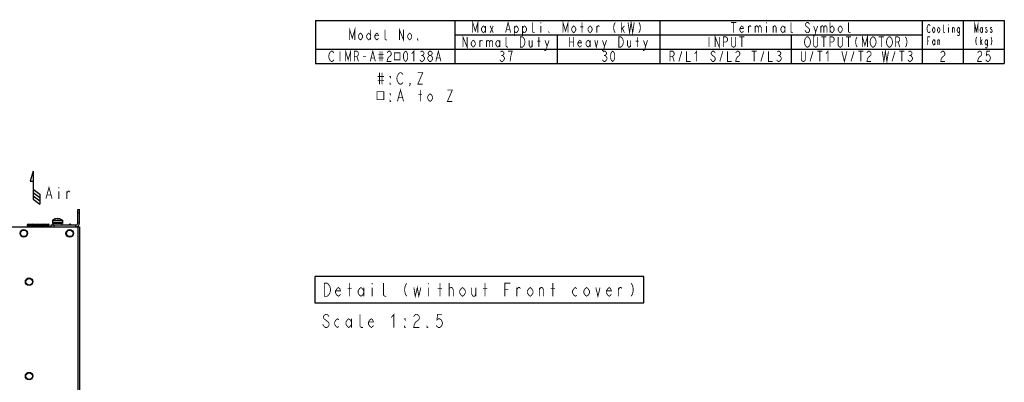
# Model space of a CAD drawing. Extents: x 30 to 410, y 34 to 287.
# Tile 50 of 50: x 170 to 410, y 199 to 287. Entities that reach past the tile are written whole.
import ezdxf

# ---------------------------------------------------------------- set-up
doc = ezdxf.new("R2010")
doc.units = 0
doc.header["$LTSCALE"] = 23.1
doc.layers.get('0').update_dxf_attribs({"linetype": 'CONTINUOUS'})
for name, color, linetype in [('ALL_CURVE', 7, 'CONTINUOUS'), ('ALL_DIM', 7, 'CONTINUOUS'), ('ALL_NOTE', 7, 'CONTINUOUS')]:
    doc.layers.add(name, color=color, linetype=linetype)
doc.dimstyles.get("Standard").update_dxf_attribs({"dimtxt": 2.5, "dimasz": 2.5, "dimexe": 1.25, "dimexo": 0.625, "dimtad": 1, "dimcen": 2.5, "dimazin": 3, "dimtfac": 1, "dimtmove": 0, "dimatfit": 3})

# ---------------------------------------------------------------- blocks, each defined once
blk = doc.blocks.new('_OPEN')
at = {"color": 0, "linetype": 'BYBLOCK'}
for p, q in [((0, 0), (-1, 0.25)), ((-1, -0.25), (0, 0)), ((-1, 0), (0, 0))]:
    blk.add_line(p, q, dxfattribs=at)
blk = doc.blocks.new('*D12')
at = {"layer": 'ALL_DIM', "color": 2, "linetype": 'CONTINUOUS'}
for p, q in [((132.72, 203.67), (132.72, 141.35)), ((184.32, 150.51), (184.32, 141.35)), ((132.72, 142.35), (158.52, 142.35)), ((184.32, 142.35), (158.52, 142.35))]:
    blk.add_line(p, q, dxfattribs=at)
at = {"layer": 'ALL_DIM', "color": 2, "linetype": 'CONTINUOUS', "xscale": 2, "yscale": 2, "zscale": 2, "rotation": 180}
blk.add_blockref('_OPEN', (132.72, 142.35), dxfattribs=at)
at = {"layer": 'ALL_DIM', "color": 2, "linetype": 'CONTINUOUS', "xscale": 2, "yscale": 2, "zscale": 2}
blk.add_blockref('_OPEN', (184.32, 142.35), dxfattribs=at)
blk = doc.blocks.new('ARROW_AIR_BL0', base_point=(173.44, 246.04))
at = {"color": 7, "linetype": 'CONTINUOUS'}
for p, q in [((173.04, 250.04), (172.24, 247.64)), ((173.04, 250.04), (173.04, 243.24)), ((172.24, 247.64), (173.04, 247.64)), ((173.04, 245.64), (174.64, 244.44)), ((173.04, 244.84), (174.64, 243.64)), ((173.04, 244.04), (174.64, 242.84)), ((173.04, 243.24), (174.64, 242.04)), ((174.64, 244.44), (174.64, 242.04))]:
    blk.add_line(p, q, dxfattribs=at)

msp = doc.modelspace()

# ---------------------------------------------------------------- linework, layer by layer
at = {"color": 2, "linetype": 'CONTINUOUS'}
for p, q in [((241.822, 286.813), (409.822, 286.813)), ((241.822, 286.813), (241.822, 276.313)), ((275.822, 286.813), (275.822, 276.313)), ((325.822, 286.813), (325.822, 276.313)), ((389.822, 286.813), (389.822, 276.313)), ((399.822, 286.813), (399.822, 276.313)), ((409.822, 286.813), (409.822, 276.313)), ((275.822, 283.313), (389.822, 283.313)), ((300.822, 283.313), (300.822, 276.313)), ((357.822, 283.313), (357.822, 276.313)), ((241.822, 279.813), (409.822, 279.813)), ((241.822, 276.313), (409.822, 276.313))]:
    msp.add_line(p, q, dxfattribs=at)
at = {"color": 3, "linetype": 'CONTINUOUS'}
for p, q in [((183.864, 237.425), (183.864, 240.705)), ((167.124, 236.505), (177.364, 236.505)), ((177.364, 236.965), (183.404, 236.965)), ((183.404, 236.505), (184.324, 236.505)), ((183.904, 236.505), (183.904, 154.905)), ((184.324, 236.505), (184.324, 154.905))]:
    msp.add_line(p, q, dxfattribs=at)
at = {"color": 7, "linetype": 'CONTINUOUS'}
for p, q in [((183.864, 240.705), (184.324, 240.705)), ((184.324, 237.425), (184.324, 240.705)), ((177.724, 238.095), (177.724, 237.585)), ((177.724, 238.095), (180.124, 238.095)), ((177.732, 238.111), (180.116, 238.111)), ((180.124, 238.095), (180.124, 237.585)), ((183.864, 239.905), (184.324, 239.905)), ((171.578, 236.909), (171.571, 236.505)), ((171.778, 237.105), (171.778, 236.909)), ((171.778, 237.105), (176.75, 237.105)), ((171.778, 236.909), (171.812, 236.909)), ((171.812, 237.105), (171.812, 237.099)), ((171.829, 236.589), (171.818, 236.784)), ((172.033, 236.505), (172.012, 236.916)), ((172.211, 237.105), (172.211, 236.916)), ((172.211, 236.916), (172.233, 236.505)), ((172.211, 236.916), (172.717, 236.916)), ((172.695, 236.505), (172.717, 236.916)), ((172.696, 236.516), (175.833, 236.516)), ((172.706, 236.712), (175.822, 236.712)), ((172.805, 236.914), (172.775, 236.915)), ((172.84, 236.913), (172.805, 236.914)), ((172.878, 236.911), (172.84, 236.913)), ((172.916, 236.909), (172.878, 236.911)), ((172.916, 236.909), (172.91, 236.779)), ((172.91, 236.779), (173.16, 236.779)), ((173.75, 236.745), (173.75, 236.743)), ((174.178, 236.717), (173.75, 236.743)), ((173.836, 236.748), (174.692, 236.748)), ((174.178, 236.748), (174.178, 236.717)), ((174.351, 236.748), (174.351, 236.717)), ((174.779, 236.743), (174.351, 236.717)), ((174.779, 236.745), (174.779, 236.743)), ((175.368, 236.779), (175.619, 236.779)), ((175.612, 237.105), (175.66, 237.1)), ((175.651, 236.911), (175.612, 236.909)), ((175.619, 236.779), (175.612, 236.909)), ((175.688, 236.913), (175.651, 236.911)), ((175.66, 237.1), (175.707, 237.081)), ((175.723, 236.914), (175.688, 236.913)), ((175.707, 237.081), (175.749, 237.051)), ((175.749, 237.051), (175.782, 237.011)), ((175.833, 236.505), (175.812, 236.916)), ((175.812, 236.916), (176.317, 236.916)), ((176.295, 236.505), (176.317, 236.916)), ((176.317, 237.105), (176.317, 236.916)), ((176.517, 236.916), (176.495, 236.505)), ((176.713, 236.844), (176.7, 236.589)), ((176.716, 236.909), (176.713, 236.844)), ((176.716, 237.105), (176.716, 236.909)), ((176.716, 236.909), (176.75, 236.909)), ((176.75, 237.105), (176.75, 236.909)), ((176.757, 236.505), (176.75, 236.909)), ((176.957, 236.505), (176.95, 236.909)), ((177.364, 236.505), (177.364, 236.965)), ((177.364, 236.505), (183.404, 236.505)), ((177.704, 237.585), (177.704, 237.285)), ((180.144, 237.585), (177.704, 237.585)), ((180.144, 237.285), (177.704, 237.285)), ((177.824, 237.285), (177.824, 236.965)), ((178.164, 236.505), (178.164, 236.965)), ((180.024, 237.285), (180.024, 236.965)), ((180.144, 237.585), (180.144, 237.285)), ((181.917, 237.007), (181.917, 237.105)), ((182.05, 237.105), (181.917, 237.105)), ((182.05, 237.007), (181.917, 237.007)), ((182.05, 237.007), (182.05, 237.105)), ((183.404, 236.505), (183.404, 236.965)), ((184.324, 237.425), (183.864, 237.425))]:
    msp.add_line(p, q, dxfattribs=at)
at = {"color": 2, "linetype": 'CONTINUOUS', "const_width": 0.2}
for points in [[(280.197, 283.813), (280.197, 286.313), (280.822, 284.23), (281.447, 286.313), (281.447, 283.813)], [(288.197, 283.813), (288.822, 286.313), (289.447, 283.813)], [(295.322, 283.813), (295.072, 283.813), (294.822, 284.022), (294.822, 286.313)], [(296.822, 286.313), (296.822, 286.105)], [(302.197, 283.813), (302.197, 286.313), (302.822, 284.23), (303.447, 286.313), (303.447, 283.813)], [(306.822, 283.813), (306.822, 286.313)], [(314.947, 286.313), (314.697, 285.897), (314.572, 285.272), (314.572, 284.855), (314.697, 284.23), (314.947, 283.813)], [(316.447, 283.813), (316.447, 286.313)], [(318.072, 286.313), (318.447, 283.813), (318.822, 286.313), (319.197, 283.813), (319.572, 286.313)], [(320.697, 286.313), (320.947, 285.897), (321.072, 285.272), (321.072, 284.855), (320.947, 284.23), (320.697, 283.813)], [(343.197, 286.313), (344.447, 286.313)], [(343.822, 286.313), (343.822, 283.813)], [(351.822, 286.313), (351.822, 286.105)], [(358.322, 283.813), (358.072, 283.813), (357.822, 284.022), (357.822, 286.313)], [(362.322, 285.897), (362.197, 286.105), (361.947, 286.313), (361.697, 286.313), (361.447, 286.105), (361.322, 285.897), (361.322, 285.688), (361.447, 285.48), (361.697, 285.272), (361.947, 285.063), (362.197, 284.855), (362.322, 284.647), (362.322, 284.23), (362.197, 284.022), (361.947, 283.813), (361.697, 283.813), (361.447, 284.022), (361.322, 284.23), (361.197, 284.438)], [(367.322, 286.313), (367.322, 283.813)], [(372.322, 283.813), (372.072, 283.813), (371.822, 284.022), (371.822, 286.313)], [(391.722, 284.147), (391.647, 283.98), (391.497, 283.813), (391.347, 283.813), (391.197, 283.98), (391.122, 284.147), (391.047, 284.313), (390.972, 284.813), (391.047, 285.313), (391.122, 285.48), (391.197, 285.647), (391.347, 285.813), (391.497, 285.813), (391.647, 285.647), (391.722, 285.48)], [(395.322, 283.813), (395.172, 283.813), (395.022, 283.98), (395.022, 285.813)], [(396.222, 285.813), (396.222, 285.647)], [(402.647, 283.813), (402.647, 285.813), (403.022, 284.147), (403.397, 285.813), (403.397, 283.813)], [(250.197, 282.063), (250.197, 284.563), (250.822, 282.48), (251.447, 284.563), (251.447, 282.063)], [(253.322, 282.688), (253.072, 282.272), (252.822, 282.063), (252.572, 282.272), (252.322, 282.688), (252.322, 283.105), (252.572, 283.522), (252.822, 283.73), (253.072, 283.522), (253.322, 283.105), (253.322, 282.688)], [(255.322, 282.688), (255.072, 282.272), (254.822, 282.063), (254.572, 282.272), (254.322, 282.688), (254.322, 283.105), (254.572, 283.522), (254.822, 283.73), (255.072, 283.522), (255.322, 283.105)], [(255.322, 284.563), (255.322, 282.063)], [(257.197, 282.48), (257.072, 282.272), (256.822, 282.063), (256.572, 282.272), (256.322, 282.688), (256.322, 283.105), (256.572, 283.522), (256.822, 283.73), (257.072, 283.522), (257.197, 283.105), (256.322, 283.105)], [(259.322, 282.063), (259.072, 282.063), (258.822, 282.272), (258.822, 284.563)], [(262.322, 282.063), (262.322, 284.563), (263.322, 282.063), (263.322, 284.563)], [(265.322, 282.688), (265.072, 282.272), (264.822, 282.063), (264.572, 282.272), (264.322, 282.688), (264.322, 283.105), (264.572, 283.522), (264.822, 283.73), (265.072, 283.522), (265.322, 283.105), (265.322, 282.688)], [(277.822, 280.313), (277.822, 282.813), (278.822, 280.313), (278.822, 282.813)], [(283.322, 284.438), (283.072, 284.022), (282.822, 283.813), (282.572, 284.022), (282.322, 284.438), (282.322, 284.855), (282.572, 285.272), (282.822, 285.48), (283.072, 285.272), (283.322, 284.855)], [(283.322, 285.48), (283.322, 283.813)], [(284.447, 285.48), (285.197, 283.813)], [(284.447, 283.813), (285.197, 285.48)], [(288.447, 284.647), (289.197, 284.647)], [(290.322, 284.855), (290.572, 285.272), (290.822, 285.48), (291.072, 285.272), (291.322, 284.855), (291.322, 284.438), (291.072, 284.022), (290.822, 283.813), (290.572, 283.813), (290.322, 284.438)], [(290.322, 285.48), (290.322, 282.98)], [(292.322, 284.855), (292.572, 285.272), (292.822, 285.48), (293.072, 285.272), (293.322, 284.855), (293.322, 284.438), (293.072, 284.022), (292.822, 283.813), (292.572, 283.813), (292.322, 284.438)], [(292.322, 285.48), (292.322, 282.98)], [(296.822, 285.48), (296.822, 283.813)], [(298.822, 283.813), (298.697, 283.813), (298.697, 284.022), (298.822, 283.813)], [(305.322, 284.438), (305.072, 284.022), (304.822, 283.813), (304.572, 284.022), (304.322, 284.438), (304.322, 284.855), (304.572, 285.272), (304.822, 285.48), (305.072, 285.272), (305.322, 284.855), (305.322, 284.438)], [(306.447, 285.272), (307.197, 285.272)], [(309.322, 284.438), (309.072, 284.022), (308.822, 283.813), (308.572, 284.022), (308.322, 284.438), (308.322, 284.855), (308.572, 285.272), (308.822, 285.48), (309.072, 285.272), (309.322, 284.855), (309.322, 284.438)], [(310.447, 283.813), (310.447, 285.48)], [(310.447, 285.063), (310.697, 285.48), (310.947, 285.48), (311.072, 285.272)], [(316.447, 284.647), (317.197, 285.48)], [(316.697, 284.855), (317.197, 283.813)], [(339.322, 280.313), (339.322, 282.813), (340.322, 280.313), (340.322, 282.813)], [(346.197, 284.23), (346.072, 284.022), (345.822, 283.813), (345.572, 284.022), (345.322, 284.438), (345.322, 284.855), (345.572, 285.272), (345.822, 285.48), (346.072, 285.272), (346.197, 284.855), (345.322, 284.855)], [(347.447, 283.813), (347.447, 285.48)], [(347.447, 285.063), (347.697, 285.48), (347.947, 285.48), (348.072, 285.272)], [(349.072, 285.48), (349.072, 283.813)], [(349.072, 285.063), (349.322, 285.48), (349.572, 285.48), (349.822, 285.063), (349.822, 283.813)], [(349.822, 285.063), (350.072, 285.48), (350.322, 285.48), (350.572, 285.063), (350.572, 283.813)], [(351.822, 285.48), (351.822, 283.813)], [(353.447, 283.813), (353.447, 285.48)], [(353.447, 285.063), (353.697, 285.48), (353.947, 285.48), (354.197, 285.063), (354.197, 283.813)], [(356.322, 284.438), (356.072, 284.022), (355.822, 283.813), (355.572, 284.022), (355.322, 284.438), (355.322, 284.855), (355.572, 285.272), (355.822, 285.48), (356.072, 285.272), (356.322, 284.855)], [(356.322, 285.48), (356.322, 283.813)], [(363.322, 285.48), (363.822, 284.022), (363.697, 283.397), (363.447, 282.98), (363.197, 282.98)], [(363.822, 284.022), (364.322, 285.48)], [(365.072, 285.48), (365.072, 283.813)], [(365.072, 285.063), (365.322, 285.48), (365.572, 285.48), (365.822, 285.063), (365.822, 283.813)], [(365.822, 285.063), (366.072, 285.48), (366.322, 285.48), (366.572, 285.063), (366.572, 283.813)], [(367.322, 284.855), (367.572, 285.272), (367.822, 285.48), (368.072, 285.272), (368.322, 284.855), (368.322, 284.438), (368.072, 284.022), (367.822, 283.813), (367.572, 284.022), (367.322, 284.438)], [(370.322, 284.438), (370.072, 284.022), (369.822, 283.813), (369.572, 284.022), (369.322, 284.438), (369.322, 284.855), (369.572, 285.272), (369.822, 285.48), (370.072, 285.272), (370.322, 284.855), (370.322, 284.438)], [(375.197, 280.313), (375.197, 282.813), (375.822, 280.73), (376.447, 282.813), (376.447, 280.313)], [(392.922, 284.313), (392.772, 283.98), (392.622, 283.813), (392.472, 283.98), (392.322, 284.313), (392.322, 284.647), (392.472, 284.98), (392.622, 285.147), (392.772, 284.98), (392.922, 284.647), (392.922, 284.313)], [(394.122, 284.313), (393.972, 283.98), (393.822, 283.813), (393.672, 283.98), (393.522, 284.313), (393.522, 284.647), (393.672, 284.98), (393.822, 285.147), (393.972, 284.98), (394.122, 284.647), (394.122, 284.313)], [(396.222, 285.147), (396.222, 283.813)], [(397.197, 283.813), (397.197, 285.147)], [(397.197, 284.813), (397.347, 285.147), (397.497, 285.147), (397.647, 284.813), (397.647, 283.813)], [(398.922, 284.313), (398.772, 283.98), (398.622, 283.813), (398.472, 283.98), (398.322, 284.313), (398.322, 284.647), (398.472, 284.98), (398.622, 285.147), (398.772, 284.98), (398.922, 284.647)], [(398.922, 285.147), (398.922, 283.647), (398.847, 283.313), (398.772, 283.147), (398.472, 283.147), (398.397, 283.313)], [(404.522, 284.313), (404.372, 283.98), (404.222, 283.813), (404.072, 283.98), (403.922, 284.313), (403.922, 284.647), (404.072, 284.98), (404.222, 285.147), (404.372, 284.98), (404.522, 284.647)], [(404.522, 285.147), (404.522, 283.813)], [(405.572, 284.98), (405.497, 285.147), (405.347, 285.147), (405.272, 284.98), (405.272, 284.813), (405.422, 284.647), (405.572, 284.48), (405.647, 284.313), (405.647, 284.147), (405.572, 283.98), (405.497, 283.813), (405.347, 283.813), (405.272, 283.98), (405.197, 284.147)], [(406.772, 284.98), (406.697, 285.147), (406.547, 285.147), (406.472, 284.98), (406.472, 284.813), (406.622, 284.647), (406.772, 284.48), (406.847, 284.313), (406.847, 284.147), (406.772, 283.98), (406.697, 283.813), (406.547, 283.813), (406.472, 283.98), (406.397, 284.147)], [(266.822, 282.063), (266.697, 282.063), (266.697, 282.272), (266.822, 282.063)], [(280.822, 280.938), (280.572, 280.522), (280.322, 280.313), (280.072, 280.522), (279.822, 280.938), (279.822, 281.355), (280.072, 281.772), (280.322, 281.98), (280.572, 281.772), (280.822, 281.355), (280.822, 280.938)], [(281.947, 280.313), (281.947, 281.98)], [(281.947, 281.563), (282.197, 281.98), (282.447, 281.98), (282.572, 281.772)], [(283.572, 281.98), (283.572, 280.313)], [(283.572, 281.563), (283.822, 281.98), (284.072, 281.98), (284.322, 281.563), (284.322, 280.313)], [(284.322, 281.563), (284.572, 281.98), (284.822, 281.98), (285.072, 281.563), (285.072, 280.313)], [(286.822, 280.938), (286.572, 280.522), (286.322, 280.313), (286.072, 280.522), (285.822, 280.938), (285.822, 281.355), (286.072, 281.772), (286.322, 281.98), (286.572, 281.772), (286.822, 281.355)], [(286.822, 281.98), (286.822, 280.313)], [(288.822, 280.313), (288.572, 280.313), (288.322, 280.522), (288.322, 282.813)], [(291.822, 282.813), (292.322, 282.813), (292.572, 282.605), (292.697, 282.397), (292.822, 282.188), (292.947, 281.563), (292.822, 280.938), (292.697, 280.73), (292.572, 280.522), (292.322, 280.313), (291.822, 280.313), (291.822, 282.813)], [(293.947, 281.98), (293.947, 280.73), (294.197, 280.313), (294.447, 280.313), (294.697, 280.73)], [(294.697, 281.98), (294.697, 280.313)], [(295.947, 281.772), (296.697, 281.772)], [(296.322, 280.313), (296.322, 282.813)], [(297.822, 281.98), (298.322, 280.522), (298.197, 279.897), (297.947, 279.48), (297.697, 279.48)], [(298.322, 280.522), (298.822, 281.98)], [(303.822, 282.813), (303.822, 280.313)], [(303.822, 281.563), (304.822, 281.563)], [(304.822, 282.813), (304.822, 280.313)], [(306.697, 280.73), (306.572, 280.522), (306.322, 280.313), (306.072, 280.522), (305.822, 280.938), (305.822, 281.355), (306.072, 281.772), (306.322, 281.98), (306.572, 281.772), (306.697, 281.355), (305.822, 281.355)], [(308.822, 280.938), (308.572, 280.522), (308.322, 280.313), (308.072, 280.522), (307.822, 280.938), (307.822, 281.355), (308.072, 281.772), (308.322, 281.98), (308.572, 281.772), (308.822, 281.355)], [(308.822, 281.98), (308.822, 280.313)], [(309.947, 281.98), (310.322, 280.313), (310.697, 281.98)], [(311.822, 281.98), (312.322, 280.522), (312.197, 279.897), (311.947, 279.48), (311.697, 279.48)], [(312.322, 280.522), (312.822, 281.98)], [(315.822, 282.813), (316.322, 282.813), (316.572, 282.605), (316.697, 282.397), (316.822, 282.188), (316.947, 281.563), (316.822, 280.938), (316.697, 280.73), (316.572, 280.522), (316.322, 280.313), (315.822, 280.313), (315.822, 282.813)], [(317.947, 281.98), (317.947, 280.73), (318.197, 280.313), (318.447, 280.313), (318.697, 280.73)], [(318.697, 281.98), (318.697, 280.313)], [(319.947, 281.772), (320.697, 281.772)], [(320.322, 280.313), (320.322, 282.813)], [(321.822, 281.98), (322.322, 280.522), (322.197, 279.897), (321.947, 279.48), (321.697, 279.48)], [(322.322, 280.522), (322.822, 281.98)], [(337.822, 282.813), (337.822, 280.313)], [(341.322, 280.313), (341.322, 282.813), (341.947, 282.813), (342.197, 282.605), (342.322, 282.397), (342.322, 281.98), (342.197, 281.772), (341.947, 281.563), (341.322, 281.563)], [(344.322, 282.813), (344.322, 280.73), (344.197, 280.522), (343.947, 280.313), (343.697, 280.313), (343.447, 280.522), (343.322, 280.73), (343.322, 282.813)], [(345.197, 282.813), (346.447, 282.813)], [(345.822, 282.813), (345.822, 280.313)], [(362.322, 280.73), (362.197, 280.522), (361.947, 280.313), (361.697, 280.313), (361.447, 280.522), (361.322, 280.73), (361.197, 280.938), (361.072, 281.563), (361.197, 282.188), (361.322, 282.397), (361.447, 282.605), (361.697, 282.813), (361.947, 282.813), (362.197, 282.605), (362.322, 282.397), (362.447, 282.188), (362.572, 281.563), (362.447, 280.938), (362.322, 280.73)], [(364.322, 282.813), (364.322, 280.73), (364.197, 280.522), (363.947, 280.313), (363.697, 280.313), (363.447, 280.522), (363.322, 280.73), (363.322, 282.813)], [(365.197, 282.813), (366.447, 282.813)], [(365.822, 282.813), (365.822, 280.313)], [(367.322, 280.313), (367.322, 282.813), (367.947, 282.813), (368.197, 282.605), (368.322, 282.397), (368.322, 281.98), (368.197, 281.772), (367.947, 281.563), (367.322, 281.563)], [(370.322, 282.813), (370.322, 280.73), (370.197, 280.522), (369.947, 280.313), (369.697, 280.313), (369.447, 280.522), (369.322, 280.73), (369.322, 282.813)], [(371.197, 282.813), (372.447, 282.813)], [(371.822, 282.813), (371.822, 280.313)], [(373.947, 282.813), (373.697, 282.397), (373.572, 281.772), (373.572, 281.355), (373.697, 280.73), (373.947, 280.313)], [(378.322, 280.73), (378.197, 280.522), (377.947, 280.313), (377.697, 280.313), (377.447, 280.522), (377.322, 280.73), (377.197, 280.938), (377.072, 281.563), (377.197, 282.188), (377.322, 282.397), (377.447, 282.605), (377.697, 282.813), (377.947, 282.813), (378.197, 282.605), (378.322, 282.397), (378.447, 282.188), (378.572, 281.563), (378.447, 280.938), (378.322, 280.73)], [(379.197, 282.813), (380.447, 282.813)], [(379.822, 282.813), (379.822, 280.313)], [(382.322, 280.73), (382.197, 280.522), (381.947, 280.313), (381.697, 280.313), (381.447, 280.522), (381.322, 280.73), (381.197, 280.938), (381.072, 281.563), (381.197, 282.188), (381.322, 282.397), (381.447, 282.605), (381.697, 282.813), (381.947, 282.813), (382.197, 282.605), (382.322, 282.397), (382.447, 282.188), (382.572, 281.563), (382.447, 280.938), (382.322, 280.73)], [(383.322, 280.313), (383.322, 282.813), (383.947, 282.813), (384.197, 282.605), (384.322, 282.397), (384.322, 281.98), (384.197, 281.772), (383.947, 281.563), (383.322, 281.563)], [(383.947, 281.563), (384.322, 280.313)], [(385.697, 282.813), (385.947, 282.397), (386.072, 281.772), (386.072, 281.355), (385.947, 280.73), (385.697, 280.313)], [(391.122, 280.813), (391.122, 282.813), (391.722, 282.813)], [(391.122, 281.813), (391.497, 281.813)], [(392.922, 281.313), (392.772, 280.98), (392.622, 280.813), (392.472, 280.98), (392.322, 281.313), (392.322, 281.647), (392.472, 281.98), (392.622, 282.147), (392.772, 281.98), (392.922, 281.647)], [(392.922, 282.147), (392.922, 280.813)], [(393.597, 280.813), (393.597, 282.147)], [(393.597, 281.813), (393.747, 282.147), (393.897, 282.147), (394.047, 281.813), (394.047, 280.813)], [(403.097, 282.813), (402.947, 282.48), (402.872, 281.98), (402.872, 281.647), (402.947, 281.147), (403.097, 280.813)], [(403.997, 280.813), (403.997, 282.813)], [(403.997, 281.48), (404.447, 282.147)], [(404.147, 281.647), (404.447, 280.813)], [(405.722, 281.313), (405.572, 280.98), (405.422, 280.813), (405.272, 280.98), (405.122, 281.313), (405.122, 281.647), (405.272, 281.98), (405.422, 282.147), (405.572, 281.98), (405.722, 281.647)], [(405.722, 282.147), (405.722, 280.647), (405.647, 280.313), (405.572, 280.147), (405.272, 280.147), (405.197, 280.313)], [(406.547, 282.813), (406.697, 282.48), (406.772, 281.98), (406.772, 281.647), (406.697, 281.147), (406.547, 280.813)], [(246.322, 277.23), (246.197, 277.022), (245.947, 276.813), (245.697, 276.813), (245.447, 277.022), (245.322, 277.23), (245.197, 277.438), (245.072, 278.063), (245.197, 278.688), (245.322, 278.897), (245.447, 279.105), (245.697, 279.313), (245.947, 279.313), (246.197, 279.105), (246.322, 278.897)], [(247.822, 279.313), (247.822, 276.813)], [(249.197, 276.813), (249.197, 279.313), (249.822, 277.23), (250.447, 279.313), (250.447, 276.813)], [(251.322, 276.813), (251.322, 279.313), (251.947, 279.313), (252.197, 279.105), (252.322, 278.897), (252.322, 278.48), (252.197, 278.272), (251.947, 278.063), (251.322, 278.063)], [(255.197, 276.813), (255.822, 279.313), (256.447, 276.813)], [(257.197, 278.48), (258.447, 278.48)], [(257.572, 279.313), (257.572, 276.813)], [(258.072, 279.313), (258.072, 276.813)], [(259.322, 278.897), (259.447, 279.105), (259.697, 279.313), (259.947, 279.313), (260.197, 279.105), (260.322, 278.897), (260.322, 278.48), (260.197, 278.272), (259.947, 278.063), (259.697, 277.855), (259.447, 277.438), (259.322, 276.813), (260.322, 276.813)], [(261.072, 278.923), (261.072, 277.204), (262.447, 277.204), (262.447, 278.923), (261.072, 278.923)], [(263.822, 276.813), (263.572, 277.022), (263.447, 277.23), (263.322, 277.647), (263.322, 278.48), (263.447, 278.897), (263.572, 279.105), (263.822, 279.313), (264.072, 279.105), (264.197, 278.897), (264.322, 278.48), (264.322, 277.647), (264.197, 277.23), (264.072, 277.022), (263.822, 276.813)], [(265.322, 278.688), (265.822, 279.313), (265.822, 276.813)], [(267.447, 279.105), (267.697, 279.313), (267.947, 279.313), (268.197, 279.105), (268.322, 278.897), (268.322, 278.688), (268.197, 278.48), (267.947, 278.272), (268.197, 278.063), (268.322, 277.855), (268.447, 277.647), (268.447, 277.438), (268.322, 277.23), (268.197, 277.022), (267.947, 276.813), (267.697, 276.813), (267.447, 277.022), (267.322, 277.23)], [(269.697, 278.272), (269.447, 278.48), (269.322, 278.688), (269.322, 278.897), (269.447, 279.105), (269.697, 279.313), (269.947, 279.313), (270.197, 279.105), (270.322, 278.897), (270.322, 278.688), (270.197, 278.48), (269.947, 278.272)], [(271.197, 276.813), (271.822, 279.313), (272.447, 276.813)], [(286.947, 279.105), (287.197, 279.313), (287.447, 279.313), (287.697, 279.105), (287.822, 278.897), (287.822, 278.688), (287.697, 278.48), (287.447, 278.272), (287.697, 278.063), (287.822, 277.855), (287.947, 277.647), (287.947, 277.438), (287.822, 277.23), (287.697, 277.022), (287.447, 276.813), (287.197, 276.813), (286.947, 277.022), (286.822, 277.23)], [(289.322, 276.813), (289.447, 277.855), (289.572, 278.48), (289.697, 278.897), (289.822, 279.313), (288.822, 279.313)], [(311.947, 279.105), (312.197, 279.313), (312.447, 279.313), (312.697, 279.105), (312.822, 278.897), (312.822, 278.688), (312.697, 278.48), (312.447, 278.272), (312.697, 278.063), (312.822, 277.855), (312.947, 277.647), (312.947, 277.438), (312.822, 277.23), (312.697, 277.022), (312.447, 276.813), (312.197, 276.813), (311.947, 277.022), (311.822, 277.23)], [(314.322, 276.813), (314.072, 277.022), (313.947, 277.23), (313.822, 277.647), (313.822, 278.48), (313.947, 278.897), (314.072, 279.105), (314.322, 279.313), (314.572, 279.105), (314.697, 278.897), (314.822, 278.48), (314.822, 277.647), (314.697, 277.23), (314.572, 277.022), (314.322, 276.813)], [(328.322, 276.813), (328.322, 279.313), (328.947, 279.313), (329.197, 279.105), (329.322, 278.897), (329.322, 278.48), (329.197, 278.272), (328.947, 278.063), (328.322, 278.063)], [(330.447, 276.813), (331.197, 279.313)], [(332.322, 279.313), (332.322, 276.813), (333.322, 276.813)], [(334.322, 278.688), (334.822, 279.313), (334.822, 276.813)], [(339.322, 278.897), (339.197, 279.105), (338.947, 279.313), (338.697, 279.313), (338.447, 279.105), (338.322, 278.897), (338.322, 278.688), (338.447, 278.48), (338.697, 278.272), (338.947, 278.063), (339.197, 277.855), (339.322, 277.647), (339.322, 277.23), (339.197, 277.022), (338.947, 276.813), (338.697, 276.813), (338.447, 277.022), (338.322, 277.23), (338.197, 277.438)], [(340.447, 276.813), (341.197, 279.313)], [(342.322, 279.313), (342.322, 276.813), (343.322, 276.813)], [(344.322, 278.897), (344.447, 279.105), (344.697, 279.313), (344.947, 279.313), (345.197, 279.105), (345.322, 278.897), (345.322, 278.48), (345.197, 278.272), (344.947, 278.063), (344.697, 277.855), (344.447, 277.438), (344.322, 276.813), (345.322, 276.813)], [(348.197, 279.313), (349.447, 279.313)], [(348.822, 279.313), (348.822, 276.813)], [(350.447, 276.813), (351.197, 279.313)], [(352.322, 279.313), (352.322, 276.813), (353.322, 276.813)], [(354.447, 279.105), (354.697, 279.313), (354.947, 279.313), (355.197, 279.105), (355.322, 278.897), (355.322, 278.688), (355.197, 278.48), (354.947, 278.272), (355.197, 278.063), (355.322, 277.855), (355.447, 277.647), (355.447, 277.438), (355.322, 277.23), (355.197, 277.022), (354.947, 276.813), (354.697, 276.813), (354.447, 277.022), (354.322, 277.23)], [(361.322, 279.313), (361.322, 277.23), (361.197, 277.022), (360.947, 276.813), (360.697, 276.813), (360.447, 277.022), (360.322, 277.23), (360.322, 279.313)], [(362.447, 276.813), (363.197, 279.313)], [(364.197, 279.313), (365.447, 279.313)], [(364.822, 279.313), (364.822, 276.813)], [(366.322, 278.688), (366.822, 279.313), (366.822, 276.813)], [(370.197, 279.313), (370.822, 276.813), (371.447, 279.313)], [(372.447, 276.813), (373.197, 279.313)], [(374.197, 279.313), (375.447, 279.313)], [(374.822, 279.313), (374.822, 276.813)], [(376.322, 278.897), (376.447, 279.105), (376.697, 279.313), (376.947, 279.313), (377.197, 279.105), (377.322, 278.897), (377.322, 278.48), (377.197, 278.272), (376.947, 278.063), (376.697, 277.855), (376.447, 277.438), (376.322, 276.813), (377.322, 276.813)], [(380.072, 279.313), (380.447, 276.813), (380.822, 279.313), (381.197, 276.813), (381.572, 279.313)], [(382.447, 276.813), (383.197, 279.313)], [(384.197, 279.313), (385.447, 279.313)], [(384.822, 279.313), (384.822, 276.813)], [(386.447, 279.105), (386.697, 279.313), (386.947, 279.313), (387.197, 279.105), (387.322, 278.897), (387.322, 278.688), (387.197, 278.48), (386.947, 278.272), (387.197, 278.063), (387.322, 277.855), (387.447, 277.647), (387.447, 277.438), (387.322, 277.23), (387.197, 277.022), (386.947, 276.813), (386.697, 276.813), (386.447, 277.022), (386.322, 277.23)], [(394.322, 278.897), (394.447, 279.105), (394.697, 279.313), (394.947, 279.313), (395.197, 279.105), (395.322, 278.897), (395.322, 278.48), (395.197, 278.272), (394.947, 278.063), (394.697, 277.855), (394.447, 277.438), (394.322, 276.813), (395.322, 276.813)], [(403.322, 278.897), (403.447, 279.105), (403.697, 279.313), (403.947, 279.313), (404.197, 279.105), (404.322, 278.897), (404.322, 278.48), (404.197, 278.272), (403.947, 278.063), (403.697, 277.855), (403.447, 277.438), (403.322, 276.813), (404.322, 276.813)], [(406.322, 279.313), (405.572, 279.313), (405.447, 278.272), (405.697, 278.48), (405.947, 278.48), (406.197, 278.272), (406.322, 278.063), (406.447, 277.647), (406.322, 277.23), (406.197, 277.022), (405.947, 276.813), (405.697, 276.813), (405.447, 277.022), (405.322, 277.23)], [(251.947, 278.063), (252.322, 276.813)], [(253.447, 278.063), (254.197, 278.063)], [(255.447, 277.647), (256.197, 277.647)], [(257.197, 277.647), (258.447, 277.647)], [(267.697, 278.272), (267.947, 278.272)], [(269.697, 276.813), (269.447, 277.022), (269.322, 277.23), (269.197, 277.438), (269.197, 277.647), (269.322, 277.855), (269.447, 278.063), (269.697, 278.272), (269.947, 278.272), (270.197, 278.063), (270.322, 277.855), (270.447, 277.647), (270.447, 277.438), (270.322, 277.23), (270.197, 277.022), (269.947, 276.813), (269.697, 276.813)], [(271.447, 277.647), (272.197, 277.647)], [(287.197, 278.272), (287.447, 278.272)], [(312.197, 278.272), (312.447, 278.272)], [(328.947, 278.063), (329.322, 276.813)], [(354.697, 278.272), (354.947, 278.272)], [(386.697, 278.272), (386.947, 278.272)]]:
    msp.add_lwpolyline(points, dxfattribs=at)
at = {"color": 7, "linetype": 'CONTINUOUS'}
for points in [[(171.578, 236.909), (171.585, 236.91), (171.605, 236.91), (171.637, 236.911), (171.678, 236.91), (171.726, 236.91), (171.778, 236.909)], [(171.778, 236.909), (171.775, 236.825), (171.769, 236.746), (171.761, 236.67), (171.749, 236.596), (171.735, 236.521), (171.731, 236.505)], [(171.812, 237.099), (171.812, 236.96), (171.812, 236.909)], [(171.812, 236.909), (171.856, 236.911), (171.898, 236.913), (171.936, 236.915), (171.968, 236.916), (171.992, 236.916), (172.007, 236.916), (172.012, 236.916)], [(171.818, 236.784), (171.815, 236.844), (171.812, 236.909)], [(171.84, 236.505), (171.838, 236.515), (171.832, 236.55), (171.829, 236.589)], [(172.012, 236.916), (172.015, 236.918), (172.027, 236.919), (172.045, 236.92), (172.07, 236.92), (172.1, 236.92), (172.135, 236.919), (172.172, 236.918), (172.211, 236.916)], [(172.91, 236.779), (172.858, 236.779), (172.809, 236.778), (172.768, 236.777), (172.736, 236.776), (172.716, 236.774), (172.709, 236.772)], [(172.775, 236.915), (172.762, 236.916), (172.75, 236.916), (172.74, 236.916), (172.732, 236.916), (172.725, 236.916), (172.721, 236.916), (172.718, 236.916), (172.717, 236.916)], [(172.916, 236.909), (172.922, 236.96), (172.926, 237.008), (172.928, 237.049), (172.927, 237.079), (172.923, 237.099), (172.916, 237.105)], [(173.796, 237), (173.526, 236.955), (173.401, 236.936), (173.29, 236.922), (173.192, 236.913), (173.102, 236.909), (173.013, 236.909), (172.916, 236.909)], [(173.16, 236.779), (173.168, 236.783), (173.175, 236.788), (173.181, 236.793), (173.187, 236.798)], [(173.16, 236.779), (173.166, 236.779), (173.173, 236.78), (173.179, 236.781), (173.186, 236.782), (173.192, 236.784)], [(173.16, 236.779), (173.161, 236.775), (173.184, 236.772), (173.229, 236.768), (173.302, 236.764), (173.405, 236.761), (173.541, 236.757), (173.711, 236.755), (173.914, 236.753), (174.144, 236.751), (174.383, 236.751), (174.612, 236.753), (174.817, 236.755), (174.987, 236.757), (175.123, 236.761), (175.226, 236.764), (175.299, 236.768), (175.345, 236.772), (175.367, 236.775), (175.368, 236.779)], [(173.187, 236.798), (173.205, 236.814), (173.224, 236.829), (173.245, 236.844), (173.269, 236.858), (173.296, 236.872), (173.327, 236.885), (173.363, 236.899), (173.406, 236.912), (173.454, 236.925), (173.508, 236.938), (173.569, 236.951), (173.636, 236.965), (173.713, 236.979), (173.799, 236.992), (173.897, 237.005), (174.009, 237.015), (174.134, 237.023), (174.264, 237.025), (174.394, 237.023), (174.519, 237.015), (174.631, 237.005), (174.729, 236.992), (174.815, 236.979), (174.892, 236.965), (174.96, 236.952), (175.02, 236.938), (175.074, 236.925), (175.123, 236.912), (175.165, 236.899), (175.202, 236.885), (175.233, 236.872), (175.259, 236.858), (175.283, 236.844), (175.304, 236.829), (175.324, 236.814), (175.341, 236.798)], [(173.187, 236.798), (173.191, 236.794), (173.193, 236.789), (173.194, 236.786), (173.192, 236.784)], [(173.192, 236.784), (173.212, 236.791), (173.234, 236.798), (173.257, 236.806), (173.283, 236.813), (173.311, 236.822), (173.342, 236.831), (173.379, 236.842), (173.421, 236.853), (173.469, 236.866), (173.522, 236.879), (173.581, 236.892), (173.648, 236.905), (173.723, 236.919), (173.807, 236.932), (173.903, 236.944), (174.014, 236.954), (174.137, 236.962), (174.264, 236.964), (174.391, 236.962), (174.514, 236.955), (174.624, 236.944), (174.721, 236.932), (174.805, 236.919), (174.88, 236.905), (174.947, 236.892), (175.006, 236.879), (175.06, 236.866), (175.107, 236.853), (175.149, 236.842), (175.186, 236.831), (175.218, 236.822), (175.246, 236.813), (175.271, 236.806), (175.294, 236.798), (175.316, 236.791), (175.336, 236.784)], [(173.192, 236.784), (173.195, 236.781), (173.219, 236.778), (173.265, 236.775), (173.336, 236.772), (173.436, 236.769), (173.568, 236.767), (173.732, 236.766), (173.928, 236.765), (174.149, 236.765), (174.378, 236.765), (174.599, 236.765), (174.795, 236.766), (174.96, 236.767), (175.092, 236.769), (175.192, 236.772), (175.263, 236.775), (175.309, 236.777), (175.333, 236.781), (175.336, 236.784)], [(173.736, 236.745), (173.736, 236.745), (173.743, 236.746), (173.758, 236.747), (173.78, 236.748), (173.807, 236.748), (173.836, 236.748)], [(173.75, 236.743), (173.739, 236.744), (173.736, 236.745)], [(175.612, 236.909), (175.512, 236.909), (175.422, 236.91), (175.339, 236.913), (175.255, 236.92), (175.163, 236.931), (175.059, 236.946), (174.944, 236.964), (174.819, 236.986), (174.691, 237.007), (174.573, 237.024), (174.468, 237.036), (174.375, 237.043), (174.292, 237.046), (174.211, 237.046), (174.125, 237.041), (174.027, 237.033), (173.918, 237.019), (173.796, 237)], [(174.351, 236.717), (174.332, 236.716), (174.308, 236.716), (174.279, 236.716), (174.249, 236.716), (174.221, 236.716), (174.196, 236.716), (174.178, 236.717)], [(174.692, 236.748), (174.722, 236.748), (174.749, 236.748), (174.77, 236.747), (174.785, 236.746), (174.792, 236.745), (174.792, 236.745)], [(174.792, 236.745), (174.79, 236.744), (174.779, 236.743)], [(175.341, 236.798), (175.337, 236.794), (175.335, 236.789), (175.335, 236.786), (175.336, 236.784)], [(175.336, 236.784), (175.343, 236.782), (175.349, 236.781), (175.356, 236.78), (175.362, 236.779), (175.368, 236.779)], [(175.341, 236.798), (175.347, 236.793), (175.354, 236.788), (175.361, 236.783), (175.368, 236.779)], [(175.612, 237.068), (175.611, 237.09), (175.611, 237.102), (175.612, 237.105)], [(175.612, 236.909), (175.612, 236.952), (175.612, 237.068)], [(175.819, 236.772), (175.812, 236.774), (175.792, 236.776), (175.76, 236.777), (175.719, 236.778), (175.671, 236.779), (175.619, 236.779)], [(175.812, 236.916), (175.811, 236.916), (175.808, 236.916), (175.803, 236.916), (175.796, 236.916), (175.788, 236.916), (175.778, 236.916), (175.766, 236.916), (175.753, 236.915), (175.723, 236.914)], [(175.782, 237.011), (175.803, 236.965), (175.812, 236.916)], [(176.317, 236.916), (176.356, 236.918), (176.394, 236.919), (176.428, 236.92), (176.458, 236.92), (176.483, 236.92), (176.502, 236.919), (176.513, 236.918), (176.517, 236.916)], [(176.517, 236.916), (176.522, 236.916), (176.537, 236.916), (176.56, 236.916), (176.592, 236.915), (176.63, 236.913), (176.672, 236.911), (176.716, 236.909)], [(176.7, 236.589), (176.696, 236.55), (176.691, 236.515), (176.689, 236.505)], [(176.75, 236.909), (176.795, 236.91), (176.837, 236.91), (176.875, 236.91), (176.906, 236.91), (176.93, 236.91), (176.945, 236.91), (176.95, 236.909)], [(181.917, 237.007), (181.893, 237.004), (181.87, 236.995), (181.85, 236.981), (181.837, 236.965)], [(182.131, 236.965), (182.128, 236.97), (182.112, 236.986), (182.093, 236.998), (182.072, 237.005), (182.05, 237.007)]]:
    msp.add_lwpolyline(points, dxfattribs=at)
at = {"color": 3, "linetype": 'CONTINUOUS'}
for centre in [(170.724, 234.905), (181.924, 234.905), (172.024, 223.105), (172.024, 200.105)]:
    msp.add_circle(centre, 0.915, dxfattribs=at)
at = {"color": 7, "linetype": 'CONTINUOUS'}
for centre in [(170.724, 234.905), (181.924, 234.905), (172.024, 223.105), (172.024, 200.105)]:
    msp.add_circle(centre, 0.8, dxfattribs=at)
for centre, radius, start, end in [((177.744, 238.095), 0.02, 126.58107, 180), ((178.924, 236.505), 2, 53.41893, 126.58107), ((180.104, 238.095), 0.02, 0, 53.41893), ((171.778, 236.905), 0.2, 90, 179), ((171.812, 236.905), 0.2, 3.00005, 90.00103), ((172.916, 236.905), 0.2, 90, 177), ((175.612, 236.905), 0.2, 3, 90), ((176.716, 236.905), 0.2, 90, 177), ((176.75, 236.905), 0.2, 1, 90), ((181.917, 236.905), 0.2, 90.00854, 162.49651), ((182.05, 236.905), 0.2, 17.5606, 90), ((183.404, 237.425), 0.92, 270, 360)]:
    msp.add_arc(centre, radius, start, end, dxfattribs=at)
at = {"color": 3, "linetype": 'CONTINUOUS'}
msp.add_arc((183.404, 237.425), 0.46, 270, 360, dxfattribs=at)
at = {"layer": 'ALL_CURVE', "color": 40, "linetype": 'CONTINUOUS'}
msp.add_line((178.924, 238.505), (178.924, 238.383), dxfattribs=at)
msp.add_arc((178.924, 236.505), 2, 69.8182, 110.1818, dxfattribs=at)
at = {"layer": 'ALL_NOTE', "color": 2, "linetype": 'CONTINUOUS', "const_width": 0.2}
for points in [[(257.467, 274.064), (257.467, 271.264)], [(258.069, 274.064), (258.069, 271.264)], [(261.831, 273.364), (262.132, 273.831), (262.433, 274.064), (262.734, 274.064), (263.035, 273.831), (263.186, 273.597)], [(266.798, 274.064), (268.002, 274.064), (266.798, 271.264), (268.002, 271.264)], [(257.015, 273.131), (258.52, 273.131)], [(257.015, 272.197), (258.52, 272.197)], [(260.176, 273.131), (260.176, 272.897), (260.025, 273.131), (260.176, 273.131)], [(260.176, 271.264), (260.025, 271.264), (260.025, 271.497), (260.176, 271.264)], [(262.132, 271.497), (261.831, 271.964), (261.681, 272.664), (261.831, 273.364)], [(263.186, 271.731), (263.035, 271.497), (262.734, 271.264), (262.433, 271.264), (262.132, 271.497)], [(264.992, 271.264), (264.841, 271.497), (264.992, 271.497), (264.992, 271.264), (264.691, 270.797)], [(256.865, 269.426), (256.865, 267.501), (258.52, 267.501), (258.52, 269.426), (256.865, 269.426)], [(260.176, 268.931), (260.176, 268.697), (260.025, 268.931), (260.176, 268.931)], [(261.831, 267.064), (262.584, 269.864), (263.336, 267.064)], [(267.4, 267.064), (267.4, 269.864)], [(270.41, 267.764), (270.109, 267.297), (269.808, 267.064), (269.507, 267.297), (269.206, 267.764), (269.206, 268.231), (269.507, 268.697), (269.808, 268.931), (270.109, 268.697), (270.41, 268.231), (270.41, 267.764)], [(274.022, 269.864), (275.226, 269.864), (274.022, 267.064), (275.226, 267.064)], [(260.176, 267.064), (260.025, 267.064), (260.025, 267.297), (260.176, 267.064)], [(262.132, 267.997), (263.035, 267.997)], [(266.948, 268.697), (267.851, 268.697)], [(176.111, 243.317), (176.863, 246.117), (177.616, 243.317)], [(179.271, 246.117), (179.271, 245.884)], [(179.271, 245.184), (179.271, 243.317)], [(181.228, 244.717), (181.529, 245.184), (181.83, 245.184), (181.98, 244.95)], [(181.228, 243.317), (181.228, 245.184)], [(176.412, 244.25), (177.315, 244.25)], [(245.368, 220.364), (245.024, 219.831), (244.68, 219.564), (243.992, 219.564), (243.992, 222.764)], [(243.992, 222.764), (244.68, 222.764), (245.024, 222.497), (245.196, 222.231), (245.368, 221.964), (245.54, 221.164), (245.368, 220.364)], [(247.948, 220.097), (247.776, 219.831), (247.432, 219.564), (247.088, 219.831), (246.744, 220.364), (246.744, 220.897), (247.088, 221.431), (247.432, 221.697), (247.776, 221.431), (247.948, 220.897), (246.744, 220.897)], [(249.668, 221.431), (250.7, 221.431)], [(250.184, 219.564), (250.184, 222.764)], [(253.624, 220.364), (253.28, 219.831), (252.936, 219.564), (252.592, 219.831), (252.248, 220.364), (252.248, 220.897), (252.592, 221.431), (252.936, 221.697), (253.28, 221.431), (253.624, 220.897)], [(253.624, 221.697), (253.624, 219.564)], [(255.688, 222.764), (255.688, 222.497)], [(255.688, 221.697), (255.688, 219.564)], [(259.128, 219.564), (258.784, 219.564), (258.44, 219.831), (258.44, 222.764)], [(264.116, 222.764), (263.772, 222.231), (263.6, 221.431), (263.6, 220.897), (263.772, 220.097), (264.116, 219.564)], [(265.836, 221.697), (266.18, 219.564), (266.696, 221.697), (267.04, 219.564), (267.556, 221.697)], [(269.448, 222.764), (269.448, 222.497)], [(269.448, 221.697), (269.448, 219.564)], [(271.684, 221.431), (272.716, 221.431)], [(272.2, 219.564), (272.2, 222.764)], [(274.436, 219.564), (274.436, 222.764)], [(274.436, 221.431), (274.78, 221.697)], [(274.78, 221.697), (275.124, 221.697), (275.468, 221.164), (275.468, 219.564)], [(278.392, 220.364), (278.048, 219.831), (277.704, 219.564), (277.36, 219.831), (277.016, 220.364), (277.016, 220.897), (277.36, 221.431), (277.704, 221.697), (278.048, 221.431), (278.392, 220.897), (278.392, 220.364)], [(279.94, 221.697), (279.94, 220.097), (280.284, 219.564), (280.628, 219.564), (280.972, 220.097)], [(280.972, 221.697), (280.972, 219.564)], [(282.692, 221.431), (283.724, 221.431)], [(283.208, 219.564), (283.208, 222.764)], [(288.024, 219.564), (288.024, 222.764), (289.4, 222.764)], [(288.024, 221.164), (288.884, 221.164)], [(290.948, 221.164), (291.292, 221.697), (291.636, 221.697), (291.808, 221.431)], [(290.948, 219.564), (290.948, 221.697)], [(294.904, 220.364), (294.56, 219.831), (294.216, 219.564), (293.872, 219.831), (293.528, 220.364), (293.528, 220.897), (293.872, 221.431), (294.216, 221.697), (294.56, 221.431), (294.904, 220.897), (294.904, 220.364)], [(296.452, 221.164), (296.796, 221.697), (297.14, 221.697), (297.484, 221.164), (297.484, 219.564)], [(296.452, 219.564), (296.452, 221.697)], [(299.204, 221.431), (300.236, 221.431)], [(299.72, 219.564), (299.72, 222.764)], [(305.568, 219.831), (305.224, 219.564), (304.88, 219.831), (304.536, 220.364), (304.536, 220.897), (304.88, 221.431), (305.224, 221.697), (305.568, 221.431)], [(308.664, 220.364), (308.32, 219.831), (307.976, 219.564), (307.632, 219.831), (307.288, 220.364), (307.288, 220.897), (307.632, 221.431), (307.976, 221.697), (308.32, 221.431), (308.664, 220.897), (308.664, 220.364)], [(310.212, 221.697), (310.728, 219.564), (311.244, 221.697)], [(313.996, 220.097), (313.824, 219.831), (313.48, 219.564), (313.136, 219.831), (312.792, 220.364), (312.792, 220.897), (313.136, 221.431), (313.48, 221.697), (313.824, 221.431), (313.996, 220.897), (312.792, 220.897)], [(315.716, 221.164), (316.06, 221.697), (316.404, 221.697), (316.576, 221.431)], [(315.716, 219.564), (315.716, 221.697)], [(318.812, 222.764), (319.156, 222.231), (319.328, 221.431), (319.328, 220.897), (319.156, 220.097), (318.812, 219.564)], [(245.146, 214.61), (244.974, 214.877), (244.63, 215.143), (244.286, 215.143), (243.942, 214.877), (243.77, 214.61), (243.77, 214.343), (243.942, 214.077)], [(243.942, 214.077), (244.974, 213.277)], [(247.554, 212.21), (247.21, 211.943), (246.866, 212.21), (246.522, 212.743), (246.522, 213.277), (246.866, 213.81), (247.21, 214.077), (247.554, 213.81)], [(250.65, 212.743), (250.306, 212.21), (249.962, 211.943), (249.618, 212.21), (249.274, 212.743), (249.274, 213.277), (249.618, 213.81), (249.962, 214.077), (250.306, 213.81), (250.65, 213.277)], [(250.65, 214.077), (250.65, 211.943)], [(253.402, 211.943), (253.058, 211.943), (252.714, 212.21), (252.714, 215.143)], [(255.982, 212.477), (255.81, 212.21), (255.466, 211.943), (255.122, 212.21), (254.778, 212.743), (254.778, 213.277), (255.122, 213.81), (255.466, 214.077), (255.81, 213.81), (255.982, 213.277), (254.778, 213.277)], [(260.282, 214.343), (260.97, 215.143), (260.97, 211.943)], [(263.722, 214.077), (263.722, 213.81), (263.55, 214.077), (263.722, 214.077)], [(265.786, 214.61), (265.958, 214.877), (266.302, 215.143), (266.646, 215.143), (266.99, 214.877), (267.162, 214.61), (267.162, 214.077), (266.99, 213.81), (266.646, 213.543), (266.302, 213.277), (265.958, 212.743), (265.786, 211.943), (267.162, 211.943)], [(272.666, 215.143), (271.634, 215.143), (271.462, 213.81), (271.806, 214.077), (272.15, 214.077), (272.494, 213.81), (272.666, 213.543), (272.838, 213.01), (272.666, 212.477), (272.494, 212.21), (272.15, 211.943), (271.806, 211.943), (271.462, 212.21), (271.29, 212.477)], [(244.974, 213.277), (245.146, 213.01), (245.146, 212.477), (244.974, 212.21), (244.63, 211.943), (244.286, 211.943), (243.942, 212.21), (243.77, 212.477), (243.598, 212.743)], [(263.722, 211.943), (263.55, 211.943), (263.55, 212.21), (263.722, 211.943)], [(269.226, 211.943), (269.054, 211.943), (269.054, 212.21), (269.226, 211.943)]]:
    msp.add_lwpolyline(points, dxfattribs=at)
at = {"layer": 'ALL_NOTE', "color": 2, "linetype": 'CONTINUOUS'}
msp.add_lwpolyline([(241.704, 217.964), (321.96, 217.964), (321.96, 224.364), (241.704, 224.364), (241.704, 217.964)], dxfattribs=at)

# ---------------------------------------------------------------- block references
at = {"color": 2, "linetype": 'CONTINUOUS'}
msp.add_blockref('ARROW_AIR_BL0', (173.443, 246.044), dxfattribs=at)

# ---------------------------------------------------------------- dimensions: what is measured, and where the dimension line sits
at = {"layer": 'ALL_DIM', "color": 2, "linetype": 'CONTINUOUS'}
dim = msp.add_linear_dim(base=(184.324, 142.349), p1=(132.724, 203.665), p2=(184.324, 150.505), dimstyle='Standard', dxfattribs=at)
dim.commit()
dim.dimension.update_dxf_attribs({"geometry": '*D12', "text_midpoint": (153.9, 143.049), "dimtype": 128})

doc.saveas('drawing.dxf')
